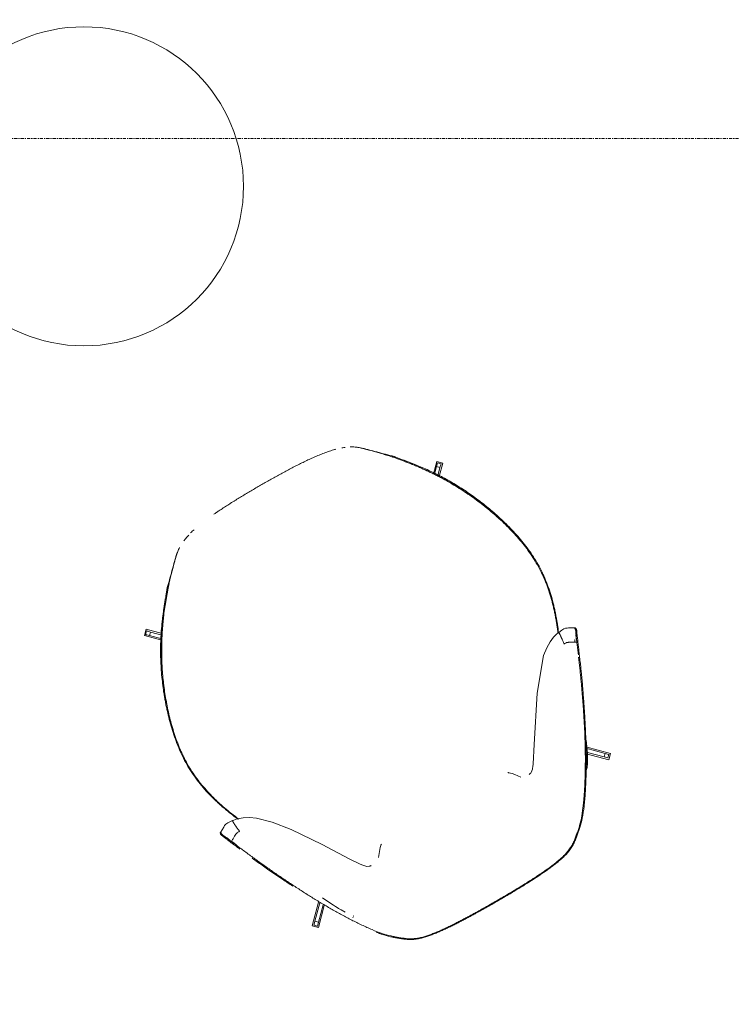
# Model space of a CAD drawing. Header units: millimetres. Extents: x -281 to 121694, y -16481 to 65128.
# Tile 243 of 256: x 83829 to 85167, y 41972 to 43823. Entities that reach past the tile are written whole.
import ezdxf

# ---------------------------------------------------------------- set-up
doc = ezdxf.new("R2010")
doc.units = ezdxf.units.MM
doc.linetypes.add('Grid Line', pattern=[12, 6, -2, 2, -2])
doc.layers.add('A--L$07A__Stramien', color=1, linetype='Continuous', lineweight=5)
doc.layers.add('A--L82__LosseGebruikersInvent', color=1, linetype='Continuous', lineweight=5)

# ---------------------------------------------------------------- blocks, each defined once
blk = doc.blocks.new('NLRS_82_FU_LB_tafel bijzet bella_hay_cpz - _tafel bijzet hay__bella_ø 600 h 320-44456152-L_80_ 12')
at = {"layer": 'A--L82__LosseGebruikersInvent'}
for start, end in [(360, 180), (180, 360)]:
    blk.add_arc((0, 0), 300, start, end, dxfattribs=at)
blk = doc.blocks.new('NLRS_82_FU_LB_stoel lounge take a line for a walk_moroso_cpz - 82_10_XX_stoel lounge_moroso_take a line for a walk-V248-L_80_ 12')
at = {"layer": 'A--L82__LosseGebruikersInvent'}
for p, q in [((-241.6, 371.6), (-240, 371.2)), ((249.6, 371.2), (251.3, 371.6)), ((-323.6, 315.3), (-315.1, 323.6)), ((-299.9, 291.5), (-323.6, 315.3)), ((-321, 315.5), (-316.1, 320.5)), ((-315.7, 310.2), (-310.8, 315.2)), ((-315.1, 323.6), (-293.3, 301.8)), ((-295, 299.4), (-310.8, 315.2)), ((298.8, 306.9), (315.6, 323.6)), ((310.4, 315.7), (299.9, 305.2)), ((324, 315.2), (305.6, 296.9)), ((310.4, 315.7), (315.7, 321)), ((310.4, 315.7), (315.3, 310.8)), ((320.6, 316), (315.3, 310.8)), ((315.6, 323.6), (324, 315.2)), ((315.7, 321), (320.6, 316)), ((-315.7, 310.2), (-298.8, 293.3)), ((303.9, 299.3), (315.3, 310.8)), ((-387, -80.1), (-384.8, -79)), ((384, -78.9), (386.2, -80.1)), ((-380.6, -96.8), (-378.3, -95.8)), ((376.5, -95.8), (378.8, -96.8)), ((-323.6, -315.5), (-291, -282.9)), ((-284.9, -293.7), (-315.2, -324)), ((-289.6, -285.4), (-314.9, -310.7)), ((-309.9, -315.6), (-286, -291.7)), ((315.5, -323.8), (284.5, -292.9)), ((285.9, -290.3), (310.5, -314.9)), ((315.4, -309.9), (288.9, -283.4)), ((290, -281.4), (323.9, -315.4)), ((-309.9, -315.6), (-314.9, -310.7)), ((315.4, -309.9), (310.5, -314.9)), ((315.4, -309.9), (320.7, -315.2)), ((-315.2, -324), (-323.6, -315.5)), ((-315.2, -320.9), (-320.2, -316)), ((315.8, -320.1), (310.5, -314.9)), ((323.9, -315.4), (315.5, -323.8)), ((320.7, -315.2), (315.8, -320.1)), ((-249.5, -339.8), (-248.9, -340.5)), ((-248, -337.8), (-247.1, -338.8))]:
    blk.add_line(p, q, dxfattribs=at)
at = {"layer": 'A--L82__LosseGebruikersInvent', "flags": 128}
for points in [[(-386.2, -77.7), (-385.3, -77.2), (-374.9, -71.3), (-373.5, -70.5), (-372.2, -69.9), (-371, -69.4), (-368.5, -68.8), (-364.1, -68.4), (-356.9, -68.8), (-354.4, -69.1), (-354.1, -69.2)], [(-354.1, -69.2), (-352, -69.5), (-345.4, -70.9), (-334.4, -74.8), (-323.9, -80.4), (-313.2, -87.9), (-291.5, -108.6), (-267.4, -138.8), (-231.2, -192.2), (-200.2, -241.1), (-188.2, -259.1), (-183.2, -265.6), (-181.7, -267.3), (-180.4, -268.6), (-178.6, -270.1), (-173.6, -272.4)], [(174.5, -272.4), (175.9, -272), (179.8, -269.8), (182.1, -267.6), (183.5, -266), (185, -264.1), (188.7, -259.2), (208.5, -228.8), (261, -148.1), (307.2, -92.9), (319.4, -83.3), (330.5, -76.6), (340.7, -72.2), (347.8, -70.2), (353.2, -69.2), (353.6, -69.2)], [(353.6, -69.2), (360.8, -68.4), (365.4, -68.5), (368.8, -69.1), (370.1, -69.5), (371.4, -70), (373.9, -71.2), (385.2, -77.7)], [(371.5, -99.2), (373.1, -96), (373.3, -95.7)], [(-151.3, -266.3), (-139.5, -251.9), (-137.7, -250.3), (-136.1, -248.8), (-135.3, -248.2), (-134.6, -247.7), (-134.3, -247.5), (-134.2, -247.4)], [(139.1, -249.8), (139.2, -249.8), (139.6, -250.1), (140.1, -250.6), (141.1, -251.5), (143, -253.3), (144.9, -255.3), (148.7, -259.7), (155.9, -269.5)], [(-173.6, -272.4), (-172.8, -272.6), (-171.7, -272.8), (-171, -272.8), (-170.7, -272.8)], [(171.9, -272.8), (172.4, -272.8), (173.8, -272.6), (174.5, -272.4)], [(-280.3, -279.6), (-274.5, -292.3), (-269.7, -301.7), (-267.7, -305.6), (-266, -309), (-264.4, -311.9), (-261.8, -316.7), (-257, -324.3)]]:
    blk.add_lwpolyline(points, dxfattribs=at)
at = {"layer": 'A--L82__LosseGebruikersInvent'}
for centre, major_axis, ratio, start_param, end_param in [((-312.8, 307.3), (-8.25, 8.25), 0.000003, 0.116602, 1.21085), ((-307.9, 312.3), (-8.25, 8.25), 0.000003, 0.116602, 1.21085), ((-312, -307.8), (8.25, 8.25), 0.000008, 3.258206, 4.352454), ((-307, -312.7), (8.25, 8.25), 0.000008, 3.258206, 4.352454)]:
    blk.add_ellipse(centre, major_axis=major_axis, ratio=ratio, start_param=start_param, end_param=end_param, dxfattribs=at)
for points, knots in [([(-96.6, 447.3), (-94.7, 447.5), (-91, 447.8), (-83.9, 448.3), (-75.5, 448.8), (-67.3, 449.2), (-60.7, 449.5), (-55.6, 449.7), (-50.3, 449.9), (-43.4, 450.1), (-34.8, 450.3), (-24.5, 450.5), (-14.1, 450.7), (-3.7, 450.7), (6.6, 450.7), (16.8, 450.7), (27.2, 450.6), (37.7, 450.5), (48.2, 450.3), (58.6, 450), (69.1, 449.6), (79.4, 449.2), (89.6, 448.6), (98.1, 448), (104.9, 447.5), (110.1, 447), (115.3, 446.6), (122, 445.9), (130.3, 444.9), (138.6, 443.7), (145.4, 442.5), (150.6, 441.6), (155.8, 440.5), (159.8, 439.6), (162, 439), (162.6, 438.9)], [0.3076923, 0.3076923, 0.3076923, 0.3076923, 0.3173077, 0.3269231, 0.3461538, 0.3653846, 0.375, 0.3846154, 0.3942308, 0.4038462, 0.4230769, 0.4423077, 0.4615385, 0.4807692, 0.5, 0.5192308, 0.5384615, 0.5576923, 0.5769231, 0.5961538, 0.6153846, 0.6346154, 0.6538462, 0.6730769, 0.6826923, 0.6923077, 0.7019231, 0.7115385, 0.7307692, 0.75, 0.7596154, 0.7692308, 0.7788462, 0.7884615, 0.7919778, 0.7919778, 0.7919778, 0.7919778]), ([(-156.9, 437), (-157.7, 436.8), (-161.3, 435.8), (-165.8, 434.3), (-169.5, 432.8), (-170.5, 432.4)], [0.79238034, 0.79238034, 0.79238034, 0.79238034, 0.796875, 0.8125, 0.81855292, 0.81855292, 0.81855292, 0.81855292]), ([(180.1, 432.7), (179.3, 433), (177.2, 433.9), (175, 434.6), (173.7, 435.1)], [0.18260079, 0.18260079, 0.18260079, 0.18260079, 0.1875, 0.19516307, 0.19516307, 0.19516307, 0.19516307]), ([(188.4, 429.1), (191.2, 427.6), (196.7, 424.1), (204.3, 417.8), (210.1, 412.3), (214.4, 407.9), (217.5, 404.8), (220.6, 401.7), (224.7, 397.5), (230, 392.1), (236.5, 385.1), (241.2, 380), (243.6, 377.4)], [0.8461538, 0.8461538, 0.8461538, 0.8461538, 0.8653846, 0.8846154, 0.9038462, 0.9134615, 0.9230769, 0.9326923, 0.9423077, 0.9615385, 0.9807692, 1, 1, 1, 1]), ([(-192.2, 419.4), (-193.3, 418.5), (-196.3, 415.9), (-201, 411.5), (-206.6, 406), (-212.5, 400.2), (-218.4, 394.4), (-224.3, 388.7), (-232.1, 381), (-237.9, 375.3), (-241.6, 371.6)], [0.8665193, 0.8665193, 0.8665193, 0.8665193, 0.875, 0.890625, 0.90625, 0.921875, 0.9375, 0.953125, 0.96875, 1, 1, 1, 1]), ([(-234, 377.4), (-228.6, 383.2), (-221.6, 390.7), (-213.3, 399.1), (-207.4, 405), (-201.9, 410.5), (-196.5, 415.8), (-190.7, 420.9), (-186.3, 424.1), (-183.9, 425.7)], [0, 0, 0, 0, 0.0384615, 0.0576923, 0.0769231, 0.0961538, 0.1153846, 0.1346154, 0.1538462, 0.1538462, 0.1538462, 0.1538462]), ([(251.3, 371.6), (247.3, 375.7), (239.1, 383.8), (227.2, 395.6), (217.9, 404.8), (210.8, 411.8), (205.5, 416.8), (201.3, 420.3), (198.8, 422.2), (198.5, 422.4)], [0, 0, 0, 0, 0.03125, 0.0625, 0.09375, 0.109375, 0.125, 0.140625, 0.1433137, 0.1433137, 0.1433137, 0.1433137]), ([(-241.6, 371.6), (-245, 367.5), (-250.1, 361.4), (-257, 353.2), (-262, 346.9), (-267.2, 340.5), (-272.3, 334), (-277.4, 327.3), (-284, 318.4), (-291.8, 307.4), (-303.9, 289.1), (-315.2, 270), (-325.5, 250.2), (-332.9, 234.9), (-338.7, 221.9), (-343, 211.5), (-346.2, 203.6), (-349.2, 195.6), (-352.1, 187.7), (-354.8, 179.7), (-358.3, 168.8), (-362.4, 155.1), (-368.1, 132.9), (-373.6, 104.5), (-376.3, 75.6), (-376.1, 52.1), (-374.7, 34.5), (-372.3, 16.9), (-368.7, -0.6), (-364.9, -14.9), (-361.5, -26.3), (-358.8, -34.8), (-355.8, -43.2), (-352.7, -51.5), (-349.5, -59.7), (-346.6, -66.6), (-344.9, -70.6), (-344.3, -71.9)], [0, 0, 0, 0, 0.0185185, 0.0277778, 0.037037, 0.0462963, 0.0555556, 0.0648148, 0.0740741, 0.0925926, 0.1111111, 0.1481481, 0.1666667, 0.1851852, 0.2037037, 0.212963, 0.2222222, 0.2314815, 0.2407407, 0.25, 0.2592593, 0.2777778, 0.2962963, 0.3333333, 0.3703704, 0.3888889, 0.4074074, 0.4259259, 0.4444444, 0.462963, 0.4722222, 0.4814815, 0.4907407, 0.5, 0.5092593, 0.5185185, 0.5227201, 0.5227201, 0.5227201, 0.5227201]), ([(-342.8, -72.8), (-343.5, -71.4), (-345.2, -67.3), (-349.1, -57.9), (-354.3, -44.4), (-358.6, -31.7), (-361.8, -21.6), (-364.7, -11.3), (-367.9, 1.7), (-372, 22.6), (-374.4, 43.8), (-374.9, 65.1), (-374, 86.2), (-370.8, 112.2), (-364.3, 142.7), (-355.7, 172.4), (-345.4, 201.3), (-333.4, 229.5), (-322.2, 252.3), (-312.6, 269.8), (-306.3, 280.6), (-301.1, 289.1), (-297.2, 295.4), (-293.2, 301.6), (-289, 307.8), (-284.8, 314), (-279, 322.2), (-268.5, 336.5), (-252.8, 356.3), (-240, 370.8), (-234, 377.4)], [0.4702678, 0.4702678, 0.4702678, 0.4702678, 0.475, 0.4833333, 0.5, 0.5166667, 0.525, 0.5333333, 0.55, 0.5666667, 0.6, 0.6166667, 0.6333333, 0.6666667, 0.7, 0.7333333, 0.7666667, 0.8, 0.8333333, 0.85, 0.8666667, 0.875, 0.8833333, 0.8916667, 0.9, 0.9083333, 0.9166667, 0.9333333, 0.9666667, 1, 1, 1, 1]), ([(243.6, 377.4), (246.4, 374.2), (250.9, 369.2), (257.1, 362), (261.9, 356.3), (266.9, 350.2), (272.1, 343.6), (277.2, 336.9), (283.8, 328.1), (289.7, 320), (295.2, 311.9), (299.4, 305.7), (303.6, 299.2), (309.1, 290.5), (315.8, 279.4), (323.5, 265.8), (333.3, 247.2), (342.2, 228.4), (350.3, 209.1), (357.9, 189.4), (366.4, 164.2), (374.5, 133.2), (380.3, 101.4), (383, 68.9), (381.7, 36), (377.2, 8.7), (372.6, -10.2), (369.5, -20.8), (367.1, -28.8), (364.5, -36.7), (361.7, -44.5), (358.8, -52.3), (355.7, -60.1), (353.3, -66.2), (351.8, -69.6), (351.4, -70.4)], [0, 0, 0, 0, 0.0172414, 0.0258621, 0.0344828, 0.0431034, 0.0517241, 0.0603448, 0.0689655, 0.0862069, 0.0948276, 0.1034483, 0.112069, 0.1206897, 0.137931, 0.1551724, 0.1724138, 0.2068966, 0.2241379, 0.2413793, 0.2758621, 0.3103448, 0.3448276, 0.3793103, 0.4137931, 0.4482759, 0.4655172, 0.4741379, 0.4827586, 0.4913793, 0.5, 0.5086207, 0.5172414, 0.5258621, 0.528744, 0.528744, 0.528744, 0.528744]), ([(249.6, 371.2), (253, 367.1), (258, 361), (264.7, 352.8), (269.7, 346.5), (274.5, 340.5), (277.6, 336.5), (279, 334.7)], [0, 0, 0, 0, 0.01851852, 0.02777778, 0.03703704, 0.0462963, 0.05406475, 0.05406475, 0.05406475, 0.05406475]), ([(352.9, -69.9), (353.4, -68.8), (356.1, -62.3), (359.6, -53.8), (363.3, -43.8), (366, -36.2), (368.6, -28.2), (371.9, -17.6), (377, 1.2), (382.2, 28.3), (384.6, 61.2), (382.8, 93.9), (377.8, 125.8), (370.3, 156.9), (362.6, 181.6), (355.9, 200.2), (350.9, 213.1), (345.5, 225.9), (339.9, 238.4), (333.9, 250.8), (327.7, 262.9), (321.3, 274.6), (312.2, 290.1), (300.2, 308.8), (287.3, 326.7), (276.3, 340.9), (268, 351.3), (259.7, 361.4), (254.1, 368.2), (251.3, 371.6)], [0.4792834, 0.4792834, 0.4792834, 0.4792834, 0.4827586, 0.5, 0.5086207, 0.5172414, 0.5258621, 0.5344828, 0.5517241, 0.5862069, 0.6206897, 0.6551724, 0.6896552, 0.7241379, 0.7586207, 0.7737069, 0.7887931, 0.8038793, 0.8189655, 0.8340517, 0.8491379, 0.8642241, 0.8793103, 0.9094828, 0.9396552, 0.9547414, 0.9698276, 0.9849138, 1, 1, 1, 1]), ([(-342.3, 208.2), (-341.6, 209.9), (-339.3, 215.8), (-334.9, 225.9), (-329.2, 238.4), (-323.2, 250.7), (-314.9, 266.6), (-306, 282.2), (-296.5, 297.2), (-289.1, 308.3), (-281.4, 319.2), (-276.2, 326.1), (-273.6, 329.5)], [0.783008, 0.783008, 0.783008, 0.783008, 0.7887931, 0.8038793, 0.8189655, 0.8340517, 0.8491379, 0.8793103, 0.8943966, 0.9094828, 0.924569, 0.9389848, 0.9389848, 0.9389848, 0.9389848]), ([(283.2, 329.2), (283.7, 328.4), (285.9, 325.5), (291.3, 318.2), (299.1, 307.1), (310.9, 288.9), (322.1, 269.9), (332.2, 250.1), (339.5, 234.9), (346.3, 219.4), (351.2, 207.2), (353.8, 200.2), (354.4, 198.5)], [0.0617827, 0.0617827, 0.0617827, 0.0617827, 0.0648148, 0.0740741, 0.0925926, 0.1111111, 0.1481481, 0.1666667, 0.1851852, 0.2037037, 0.2222222, 0.228273, 0.228273, 0.228273, 0.228273]), ([(-351.1, 184.5), (-350.8, 185.4), (-350, 187.7), (-349.2, 190), (-348.7, 191.4)], [0.755460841, 0.755460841, 0.755460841, 0.755460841, 0.75862069, 0.763377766, 0.763377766, 0.763377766, 0.763377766]), ([(-353, -93.4), (-353.3, -92.2), (-353.6, -89.9), (-354, -86.7), (-354.3, -84.1), (-354.4, -82.1), (-354.5, -80.7), (-354.6, -79.4), (-354.7, -77.9), (-354.8, -76.3), (-354.8, -74.6), (-354.9, -73.1), (-354.9, -71.8), (-354.8, -70.8), (-354.8, -70.1), (-354.7, -69.8), (-354.7, -69.7)], [-1, -1, -1, -1, -0.9722222, -0.9444444, -0.9166667, -0.9027778, -0.8888889, -0.875, -0.8611111, -0.8333333, -0.8055556, -0.7777778, -0.75, -0.7222222, -0.6944444, -0.6666667, -0.6666667, -0.6666667, -0.6666667]), ([(-354.4, -69.2), (-354.3, -69.2), (-354.1, -69.2), (-353.8, -69.2), (-353.5, -69.5), (-353.3, -69.7), (-353.2, -69.8)], [-0.6038723, -0.6038723, -0.6038723, -0.6038723, -0.5555556, -0.5, -0.4722222, -0.4444444, -0.4444444, -0.4444444, -0.4444444]), ([(353.6, -69.2), (353.6, -69.2), (353.7, -69.2), (353.7, -69.3), (353.8, -69.6), (353.8, -70.1), (353.7, -70.8), (353.7, -71.8), (353.6, -73.1), (353.5, -74.6), (353.4, -76.3), (353.2, -77.9), (353.1, -79.4), (353, -80.7), (352.8, -82.1), (352.6, -84.1), (352.3, -86.7), (351.8, -89.9), (351.4, -92.2), (351.2, -93.4)], [-0.432892, -0.432892, -0.432892, -0.432892, -0.3888889, -0.3611111, -0.3333333, -0.3055556, -0.2777778, -0.25, -0.2222222, -0.1944444, -0.1666667, -0.1388889, -0.125, -0.1111111, -0.0972222, -0.0833333, -0.0555556, -0.0277778, 0, 0, 0, 0]), ([(352.9, -69.8), (353, -69.7), (353.1, -69.5), (353.3, -69.2), (353.5, -69.2), (353.6, -69.2), (353.6, -69.2)], [-0.5555556, -0.5555556, -0.5555556, -0.5555556, -0.5277778, -0.5, -0.4444444, -0.4334012, -0.4334012, -0.4334012, -0.4334012]), ([(-385.1, -80.9), (-385.1, -80.9), (-385.6, -80.6), (-386.3, -80.3), (-386.9, -80.1), (-387.1, -80.2), (-387.1, -80.5), (-386.8, -81.1), (-386.4, -82.1), (-385.8, -83.5), (-384.9, -85.6), (-383.7, -88.4), (-382.5, -91.3), (-381.5, -94.1), (-380.9, -95.9), (-380.6, -96.8)], [0.497125, 0.497125, 0.497125, 0.497125, 0.5, 0.5714286, 0.6428571, 0.6785714, 0.7142857, 0.75, 0.7857143, 0.8214286, 0.8571429, 0.8928571, 0.9285714, 0.9642857, 1, 1, 1, 1]), ([(-375.9, -102.3), (-377.1, -99.3), (-379.4, -94), (-382.1, -87.7), (-384, -83.2), (-385.1, -80.8), (-385.7, -79.4), (-386, -78.6), (-386.2, -78), (-386.2, -77.8), (-386.1, -77.7), (-385.9, -77.7), (-385.6, -77.8), (-385.2, -77.9), (-384.8, -78.1), (-384.4, -78.3), (-384.1, -78.5), (-384, -78.5)], [0, 0, 0, 0, 0.0555556, 0.1111111, 0.1666667, 0.2222222, 0.25, 0.2777778, 0.3055556, 0.3333333, 0.3611111, 0.3888889, 0.4166667, 0.4444444, 0.4722222, 0.5, 0.5169596, 0.5169596, 0.5169596, 0.5169596]), ([(-384.8, -79.5), (-384.9, -79.1), (-384.9, -78.9), (-384.7, -78.9), (-384.7, -78.9)], [0.33333333, 0.33333333, 0.33333333, 0.33333333, 0.41666667, 0.43105363, 0.43105363, 0.43105363, 0.43105363]), ([(-378.3, -95.8), (-378.6, -95.1), (-379, -93.9), (-379.4, -92.6), (-379.6, -92.1)], [0, 0, 0, 0, 0.04166667, 0.0694489, 0.0694489, 0.0694489, 0.0694489]), ([(383, -79), (383.1, -78.9), (383.4, -78.6), (384, -78.2), (384.5, -77.9), (384.9, -77.8), (385.1, -77.7), (385.2, -77.7), (385.2, -77.8), (385.1, -78), (384.9, -78.5), (384.5, -79.3), (383.7, -80.7), (382.5, -83.2), (380.4, -87.7), (377.6, -93.9), (375.3, -99.3), (374, -102.3)], [0.4571679, 0.4571679, 0.4571679, 0.4571679, 0.4722222, 0.5, 0.5555556, 0.5833333, 0.6111111, 0.6388889, 0.6666667, 0.6944444, 0.7222222, 0.75, 0.7777778, 0.8333333, 0.8888889, 0.9444444, 1, 1, 1, 1]), ([(379, -89.3), (378.9, -89.6), (378.4, -90.9), (377.5, -93), (376.8, -94.8), (376.5, -95.8)], [0.91714654, 0.91714654, 0.91714654, 0.91714654, 0.92857143, 0.96428571, 1, 1, 1, 1]), ([(378.8, -96.8), (379.2, -95.7), (379.8, -94), (380.7, -91.6), (381.8, -89.1), (383.1, -86.3), (384.2, -84), (385.2, -82.1), (385.9, -80.7), (386.2, -80.1), (386.1, -80.1), (385.6, -80.4), (384.7, -80.9), (383.6, -81.8), (382.8, -82.8), (382.6, -83.1)], [0, 0, 0, 0, 0.0625, 0.09375, 0.125, 0.1875, 0.21875, 0.25, 0.3125, 0.375, 0.4375, 0.5, 0.5625, 0.625, 0.6498633, 0.6498633, 0.6498633, 0.6498633]), ([(-380.6, -96.8), (-379.9, -98.2), (-378.6, -101.1), (-376.1, -106.7), (-372.9, -114), (-370.3, -120.1), (-369.2, -122.6)], [0, 0, 0, 0, 0.0625, 0.125, 0.1875, 0.2233766, 0.2233766, 0.2233766, 0.2233766]), ([(-371, -112), (-371.9, -109.9), (-373.8, -105.6), (-376.2, -100.4), (-377.6, -97.3), (-378.3, -95.8)], [0.92593666, 0.92593666, 0.92593666, 0.92593666, 0.94642857, 0.97321429, 1, 1, 1, 1]), ([(-375.9, -102.3), (-375.1, -101.8), (-373.4, -100.8), (-370.9, -99.4), (-368.4, -98), (-366.3, -96.8), (-364.6, -95.8), (-363.3, -95.1), (-362, -94.5), (-360.7, -93.9), (-359.4, -93.4), (-357.5, -93.1), (-355.8, -93), (-354.2, -93.2), (-353.4, -93.3), (-353, -93.4)], [-1, -1, -1, -1, -0.888889, -0.777778, -0.666667, -0.555556, -0.5, -0.444444, -0.388889, -0.333333, -0.277778, -0.222222, -0.111111, -0.055556, 0, 0, 0, 0]), ([(-217.4, -393.3), (-221.5, -388.7), (-227.7, -380.9), (-236, -369.6), (-242.2, -360.8), (-248.2, -351.9), (-253.9, -343.2), (-259.5, -334.4), (-265.1, -325.5), (-270.6, -316.4), (-275.9, -307.4), (-281.1, -298.4), (-286.3, -289.3), (-291.4, -280.1), (-296.3, -270.9), (-301.3, -261.7), (-306.2, -252.3), (-311.1, -242.7), (-315.9, -233.2), (-319.9, -225.2), (-323, -218.8), (-325.3, -214.1), (-327.6, -209.4), (-330.5, -203.4), (-334, -196.1), (-337.5, -188.7), (-340.4, -182.4), (-342.6, -177.6), (-344.9, -172.6), (-347.9, -166.1), (-351.6, -158.1), (-356, -148.3), (-360.4, -138.3), (-364.7, -128.4), (-370.2, -115.7), (-373.8, -107.2), (-375.9, -102.3)], [0, 0, 0, 0, 0.0625, 0.09375, 0.125, 0.15625, 0.1875, 0.21875, 0.25, 0.28125, 0.3125, 0.34375, 0.375, 0.40625, 0.4375, 0.46875, 0.5, 0.53125, 0.5625, 0.59375, 0.609375, 0.625, 0.640625, 0.65625, 0.6875, 0.71875, 0.734375, 0.75, 0.765625, 0.78125, 0.8125, 0.84375, 0.875, 0.90625, 0.9375, 1, 1, 1, 1]), ([(217.5, -393.8), (222.1, -388.5), (229.3, -379.4), (238.8, -366.1), (245.9, -355.8), (252.7, -345.5), (259.1, -335.3), (264.4, -326.8), (268.5, -319.9), (272.7, -312.8), (277.9, -303.9), (283.9, -293.3), (289.9, -282.6), (295.7, -271.8), (301.5, -260.9), (307.1, -250.3), (311.7, -241.3), (315.3, -234), (318.6, -227.5), (322.3, -220.1), (326.3, -212), (330.3, -203.7), (334.3, -195.4), (337.7, -188.2), (340.5, -182.3), (342.5, -178.2), (344.3, -174.3), (346.6, -169.2), (349.5, -163), (353.2, -154.8), (356.7, -147.1), (359.7, -140.2), (362.8, -133), (366.6, -124.3), (370.7, -114.7), (374, -107.1), (376.6, -101.4), (378, -98.4), (378.8, -96.8)], [0, 0, 0, 0, 0.071429, 0.107143, 0.142857, 0.178571, 0.214286, 0.25, 0.267857, 0.285714, 0.321429, 0.357143, 0.392857, 0.428571, 0.464286, 0.5, 0.535714, 0.553571, 0.571429, 0.598214, 0.625, 0.651786, 0.678571, 0.705357, 0.71875, 0.732143, 0.745536, 0.758929, 0.785714, 0.8125, 0.839286, 0.852679, 0.866071, 0.892857, 0.919643, 0.946429, 0.973214, 1, 1, 1, 1]), ([(351.2, -93.4), (351.6, -93.3), (352.3, -93.2), (353.9, -93), (355.6, -93.1), (357.4, -93.4), (358.8, -93.9), (360.1, -94.5), (361.4, -95.1), (362.7, -95.8), (363.5, -96.3), (364, -96.5)], [-1, -1, -1, -1, -0.9444444, -0.8888889, -0.7777778, -0.7222222, -0.6666667, -0.6111111, -0.5555556, -0.5, -0.4444444, -0.4444444, -0.4444444, -0.4444444]), ([(364, -96.5), (365.6, -97.5), (368.2, -98.9), (371.5, -100.8), (373.2, -101.8), (374, -102.3)], [-0.4444444, -0.4444444, -0.4444444, -0.4444444, -0.2222222, -0.1111111, 0, 0, 0, 0]), ([(374, -102.3), (372.9, -104.8), (370.5, -110.3), (367.3, -117.9), (365.2, -122.7), (364.5, -124.3)], [0, 0, 0, 0, 0.03125, 0.0625, 0.07864018, 0.07864018, 0.07864018, 0.07864018]), ([(362.8, -128.1), (362.7, -128.4), (361.1, -132), (358.8, -137.3), (355.9, -143.9), (353, -150.3), (349.5, -158), (346.1, -165.6), (343.3, -171.8), (341.1, -176.6), (338.8, -181.4), (335.9, -187.7), (332.3, -195.4), (328, -204.5), (323.4, -213.9), (318.7, -223.6), (313.9, -233.2), (309.1, -242.8), (304.2, -252.4), (299.3, -261.7), (294.4, -270.9), (289.5, -280), (284.4, -289.2), (279.2, -298.4), (273.9, -307.5), (268.6, -316.6), (263.1, -325.7), (257.6, -334.5), (252.2, -343), (246.7, -351.5), (240.8, -360.2), (234.6, -369.1), (226.2, -380.5), (219.8, -388.5), (215.7, -393.3)], [0.090843, 0.090843, 0.090843, 0.090843, 0.09375, 0.125, 0.140625, 0.15625, 0.1875, 0.21875, 0.234375, 0.25, 0.265625, 0.28125, 0.3125, 0.34375, 0.375, 0.40625, 0.4375, 0.46875, 0.5, 0.53125, 0.5625, 0.59375, 0.625, 0.65625, 0.6875, 0.71875, 0.75, 0.78125, 0.8125, 0.84375, 0.875, 0.90625, 0.9375, 1, 1, 1, 1]), ([(-357.7, -149), (-355.6, -153.8), (-350.2, -165.5), (-340.5, -186.5), (-329.2, -209.9), (-321.4, -225.6), (-317.9, -232.6)], [0.328125, 0.328125, 0.328125, 0.328125, 0.375, 0.4375, 0.5, 0.5496614, 0.5496614, 0.5496614, 0.5496614]), ([(302.4, -257), (302.2, -257.4), (300.2, -262.4), (296.5, -271.6), (292.1, -281.7), (288.6, -289.2), (285.9, -294.7), (283.2, -299.8), (279.8, -305.9), (275.7, -312.3), (271.5, -317.7), (269.2, -319.4), (268.2, -319.7)], [0.6457922, 0.6457922, 0.6457922, 0.6457922, 0.65, 0.7, 0.75, 0.775, 0.8, 0.825, 0.85, 0.9, 0.95, 1, 1, 1, 1]), ([(296.3, -267.3), (295.5, -269.2), (293.8, -273.1), (291.5, -278.4), (288.6, -285), (285.4, -291.5), (281.6, -298.8), (278.6, -304.1), (275.8, -308.7), (273.3, -312.3), (271.2, -315), (269.2, -317.1), (268, -318.1), (267.5, -318.4)], [0.6760369, 0.6760369, 0.6760369, 0.6760369, 0.7, 0.725, 0.75, 0.8, 0.825, 0.85, 0.875, 0.9, 0.925, 0.95, 0.9785818, 0.9785818, 0.9785818, 0.9785818]), ([(268.3, -317), (268.6, -316.7), (269.6, -315.8), (270.8, -314.5), (271.6, -313.5), (271.8, -313.3)], [0.03278321, 0.03278321, 0.03278321, 0.03278321, 0.05, 0.075, 0.07953366, 0.07953366, 0.07953366, 0.07953366]), ([(-219.1, -393.8), (-214.7, -398.8), (-208.4, -405.1), (-201.6, -411.2), (-197.7, -414.5), (-194.8, -416.8), (-191.8, -419.2), (-187.7, -422.6), (-182.2, -426.8), (-174.8, -431.3), (-166.9, -435), (-159.1, -437.7), (-151.3, -439.8), (-144.7, -441.1), (-139.4, -442.1), (-135.1, -442.8), (-130.8, -443.4), (-125.3, -444.1), (-118.4, -444.9), (-110.3, -445.7), (-102, -446.4), (-93.4, -447), (-85.1, -447.5), (-76.7, -447.9), (-68.3, -448.2), (-59.8, -448.5), (-51.4, -448.7), (-43, -448.9), (-34.5, -449.1), (-26, -449.2), (-17.6, -449.2), (-9.1, -449.3), (-0.6, -449.3), (7.8, -449.3), (16.2, -449.2), (24.5, -449.2), (33, -449.1), (41.5, -448.9), (50.1, -448.7), (58.7, -448.5), (67.2, -448.2), (75.7, -447.9), (84, -447.5), (92.2, -447), (100.7, -446.4), (109.1, -445.7), (117.3, -444.9), (124.2, -444.1), (129.8, -443.3), (134, -442.7), (138.2, -442), (143.6, -441), (150.1, -439.7), (157.9, -437.6), (165.5, -434.9), (173.4, -431.3), (180.7, -426.7), (186.1, -422.6), (190.2, -419.3), (193.2, -416.9), (196, -414.5), (199.9, -411.3), (206.8, -405.2), (213, -398.9), (217.5, -393.8)], [0, 0, 0, 0, 0.035714, 0.053571, 0.0625, 0.071429, 0.080357, 0.089286, 0.107143, 0.125, 0.142857, 0.160714, 0.178571, 0.196429, 0.205357, 0.214286, 0.223214, 0.232143, 0.25, 0.267857, 0.285714, 0.303571, 0.321429, 0.339286, 0.357143, 0.375, 0.392857, 0.410714, 0.428571, 0.446429, 0.464286, 0.482143, 0.5, 0.517857, 0.535714, 0.553571, 0.571429, 0.589286, 0.607143, 0.625, 0.642857, 0.660714, 0.678571, 0.696429, 0.714286, 0.732143, 0.75, 0.767857, 0.776786, 0.785714, 0.794643, 0.803571, 0.821429, 0.839286, 0.857143, 0.875, 0.892857, 0.910714, 0.919643, 0.928571, 0.9375, 0.946429, 0.964286, 1, 1, 1, 1]), ([(215.7, -393.3), (211.3, -398.3), (205.1, -404.6), (198.3, -410.6), (194.4, -413.8), (191.6, -416.2), (188.7, -418.5), (184.6, -421.8), (179.2, -426), (171.8, -430.5), (163.9, -434.1), (156.2, -436.8), (148.4, -438.8), (142, -440.1), (136.6, -441), (132.4, -441.7), (128.2, -442.3), (122.7, -443), (115.9, -443.8), (107.8, -444.6), (99.5, -445.2), (91.1, -445.8), (82.8, -446.3), (74.5, -446.7), (66.1, -447), (57.7, -447.3), (49.4, -447.5), (41.1, -447.7), (29.9, -447.9), (18.7, -448), (7.4, -448), (-1, -448), (-9.4, -448), (-17.7, -448), (-26, -447.9), (-34.3, -447.8), (-42.8, -447.7), (-51.2, -447.5), (-59.7, -447.3), (-68.2, -447), (-76.6, -446.7), (-84.9, -446.3), (-93.2, -445.8), (-100.2, -445.3), (-105.8, -444.9), (-111.2, -444.4), (-118, -443.8), (-124.8, -443), (-130.3, -442.2), (-134.6, -441.6), (-138.7, -441), (-144.1, -440), (-150.5, -438.7), (-158.3, -436.6), (-165.9, -434), (-173.7, -430.4), (-181, -425.9), (-186.4, -421.8), (-190.5, -418.5), (-193.4, -416.1), (-196.2, -413.8), (-200, -410.5), (-206.8, -404.5), (-213, -398.3), (-217.4, -393.3)], [0, 0, 0, 0, 0.035714, 0.053571, 0.0625, 0.071429, 0.080357, 0.089286, 0.107143, 0.125, 0.142857, 0.160714, 0.178571, 0.196429, 0.205357, 0.214286, 0.223214, 0.232143, 0.25, 0.267857, 0.285714, 0.303571, 0.321429, 0.339286, 0.357143, 0.375, 0.392857, 0.410714, 0.428571, 0.464286, 0.482143, 0.5, 0.517857, 0.535714, 0.553571, 0.571429, 0.589286, 0.607143, 0.625, 0.642857, 0.660714, 0.678571, 0.696429, 0.714286, 0.723214, 0.732143, 0.75, 0.767857, 0.776786, 0.785714, 0.794643, 0.803571, 0.821429, 0.839286, 0.857143, 0.875, 0.892857, 0.910714, 0.919643, 0.928571, 0.9375, 0.946429, 0.964286, 1, 1, 1, 1])]:
    blk.add_open_spline(points, degree=3, knots=knots, dxfattribs=at)
for points in [[(-152.4, 438.9), (-149.5, 439.6), (-146.6, 440.3), (-143.6, 440.9)], [(-249.7, 359.5), (-246.5, 363.4), (-243.2, 367.3), (-240, 371.2)], [(-240, 371.2), (-238.6, 372.5), (-237.2, 373.9), (-235.8, 375.3)], [(244.8, 376), (246.4, 374.4), (248.1, 372.8), (249.6, 371.2)], [(-262.6, 343.6), (-260.8, 345.9), (-259, 348.1), (-257.2, 350.4)], [(361.3, 179), (362.1, 176.6), (362.8, 174.1), (363.6, 171.7)], [(-384.9, -79.9), (-384.9, -79.9), (-385, -79.9), (-385, -79.9)], [(383.5, -79.1), (383.6, -79), (383.8, -79), (384, -78.9), (384, -79), (383.9, -79.2), (383.8, -79.4)], [(376.5, -95.8), (376, -96.9), (375.5, -98), (374.9, -99.2)], [(268.2, -319.7), (267.5, -320), (267, -319.9), (266.6, -319.7)], [(-225.6, -385.9), (-224.7, -387.1), (-223.8, -388.2), (-222.9, -389.2)], [(-222.8, -389.4), (-221.5, -391), (-220.3, -392.4), (-219.1, -393.8)]]:
    blk.add_open_spline(points, degree=3, dxfattribs=at)

msp = doc.modelspace()

# ---------------------------------------------------------------- linework, layer by layer
at = {"layer": 'A--L$07A__Stramien', "linetype": 'Grid Line'}
msp.add_line((100373, 43600), (-281.1, 43600), dxfattribs=at)

# ---------------------------------------------------------------- block references
at = {"layer": 'A--L82__LosseGebruikersInvent'}
msp.add_blockref('NLRS_82_FU_LB_tafel bijzet bella_hay_cpz - _tafel bijzet hay__bella_ø 600 h 320-44456152-L_80_ 12', (83950, 43510), dxfattribs=at)
at = {"layer": 'A--L82__LosseGebruikersInvent', "rotation": 29.99999999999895}
msp.add_blockref('NLRS_82_FU_LB_stoel lounge take a line for a walk_moroso_cpz - 82_10_XX_stoel lounge_moroso_take a line for a walk-V248-L_80_ 12', (84501.8, 42554.2), dxfattribs=at)

doc.saveas('drawing.dxf')
